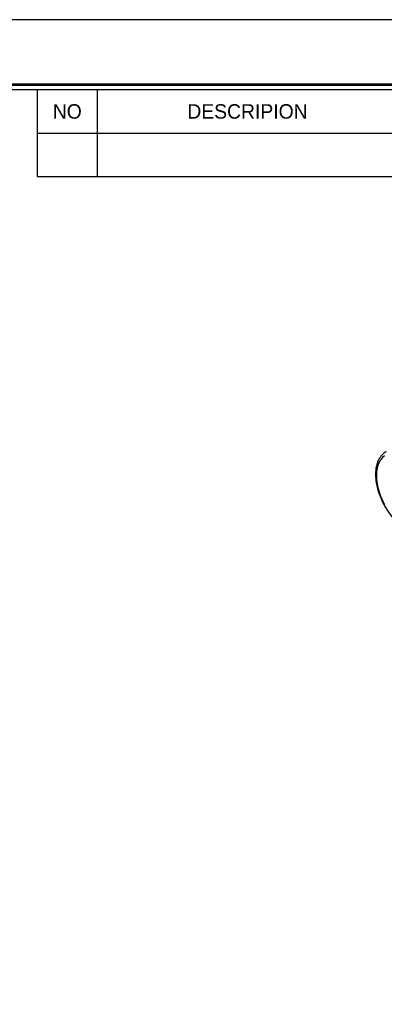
# Model space of a CAD drawing. Header units: millimetres. Extents: x 0 to 219, y 0 to 155.
# Tile 4 of 7: x 139 to 166, y 82 to 155. Entities that reach past the tile are written whole.
import ezdxf
from ezdxf.enums import TextEntityAlignment as Align

# ---------------------------------------------------------------- set-up
doc = ezdxf.new("R2010")
doc.units = ezdxf.units.MM
doc.layers.add('L1', color=7, linetype='CONTINUOUS')
doc.layers.add('OUTLINE', color=7, linetype='CONTINUOUS')

# ---------------------------------------------------------------- blocks, each defined once
blk = doc.blocks.new('표제란')
at = {"layer": 'L1', "color": 0}
blk.add_line((297, 210), (0, 210), dxfattribs=at)
at = {"layer": 'L1'}
for p, q in [((190, 203), (190, 194.336)), ((196, 203), (196, 194.336)), ((190, 198.668), (290, 198.668)), ((190, 194.336), (290, 194.336))]:
    blk.add_line(p, q, dxfattribs=at)
at = {"layer": 'L1', "const_width": 0.25}
blk.add_lwpolyline([(290.5, 6.5), (290.5, 203.5), (10, 203.5), (10, 6.5)], close=True, dxfattribs=at)
at = {"layer": 'L1'}
blk.add_lwpolyline([(290, 7), (290, 203), (10.5, 203), (10.5, 7)], close=True, dxfattribs=at)
for s, p in [('NO', (193, 200.834)), ('DESCRIPION', (211, 200.834))]:
    blk.add_text(s, height=1.444, dxfattribs=at).set_placement(p, align=Align.MIDDLE_CENTER)
for tag, p in [('필렛', (179.25, 10.9)), ('모따기', (179.25, 8.3))]:
    blk.add_attdef(tag, text='', height=1.15, dxfattribs=at).set_placement(p, align=Align.MIDDLE_LEFT)
at = {"layer": 'OUTLINE', "ltscale": 0.5}
for tag, p, height in [('TITLE', (237.166, 24.406), 2.5), ('도번', (251.181, 15.642), 2.5), ('SCALE', (253.781, 9.553), 1.2), ('DATE', (277.02, 9.511), 1.2)]:
    blk.add_attdef(tag, p, '', height=height, dxfattribs=at)

msp = doc.modelspace()

# ---------------------------------------------------------------- linework, layer by layer
at = {"layer": 'OUTLINE', "flags": 128}
msp.add_lwpolyline([(166.0511, 122.9936), (165.8974, 122.8631), (165.7644, 122.7034), (165.6535, 122.5161), (165.566, 122.3033), (165.5028, 122.0674), (165.4646, 121.8109), (165.4518, 121.5366), (165.4646, 121.2475), (165.5028, 120.9469), (165.566, 120.638), (165.6535, 120.3241), (165.7644, 120.0088), (165.8974, 119.6955), (166.0511, 119.3875)], dxfattribs=at)
at = {"layer": 'OUTLINE'}
msp.add_open_spline([(166.1659, 123.2913), (166.14, 123.277), (166.0544, 123.2299), (165.9269, 123.1208), (165.7853, 122.9671), (165.6646, 122.7877), (165.5644, 122.5857), (165.4861, 122.3621), (165.4304, 122.1186), (165.3981, 121.8577), (165.3895, 121.5819), (165.4045, 121.2942), (165.443, 120.9974), (165.5043, 120.6942), (165.5877, 120.3875), (165.6923, 120.08), (165.8171, 119.7744), (165.9609, 119.4733), (166.1224, 119.1795), (166.3001, 118.8955), (166.4925, 118.6238), (166.698, 118.3673), (166.8909, 118.1527), (167.0168, 118.0296), (167.0676, 117.9799)], degree=3, knots=[0, 0, 0, 0, 0.0197336, 0.0651739, 0.1106761, 0.1565364, 0.2029359, 0.2499081, 0.2973637, 0.3451524, 0.3931244, 0.4411647, 0.4891865, 0.5371617, 0.5850821, 0.632951, 0.680778, 0.7285758, 0.7763585, 0.8241413, 0.8719361, 0.9197568, 0.9676189, 1, 1, 1, 1], dxfattribs=at)

# ---------------------------------------------------------------- block references
at = {"layer": 'OUTLINE', "xscale": 0.7390310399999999, "yscale": 0.7390310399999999, "zscale": 0.7390310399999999}
msp.add_blockref('표제란', (0, 0), dxfattribs=at)

doc.saveas('drawing.dxf')
